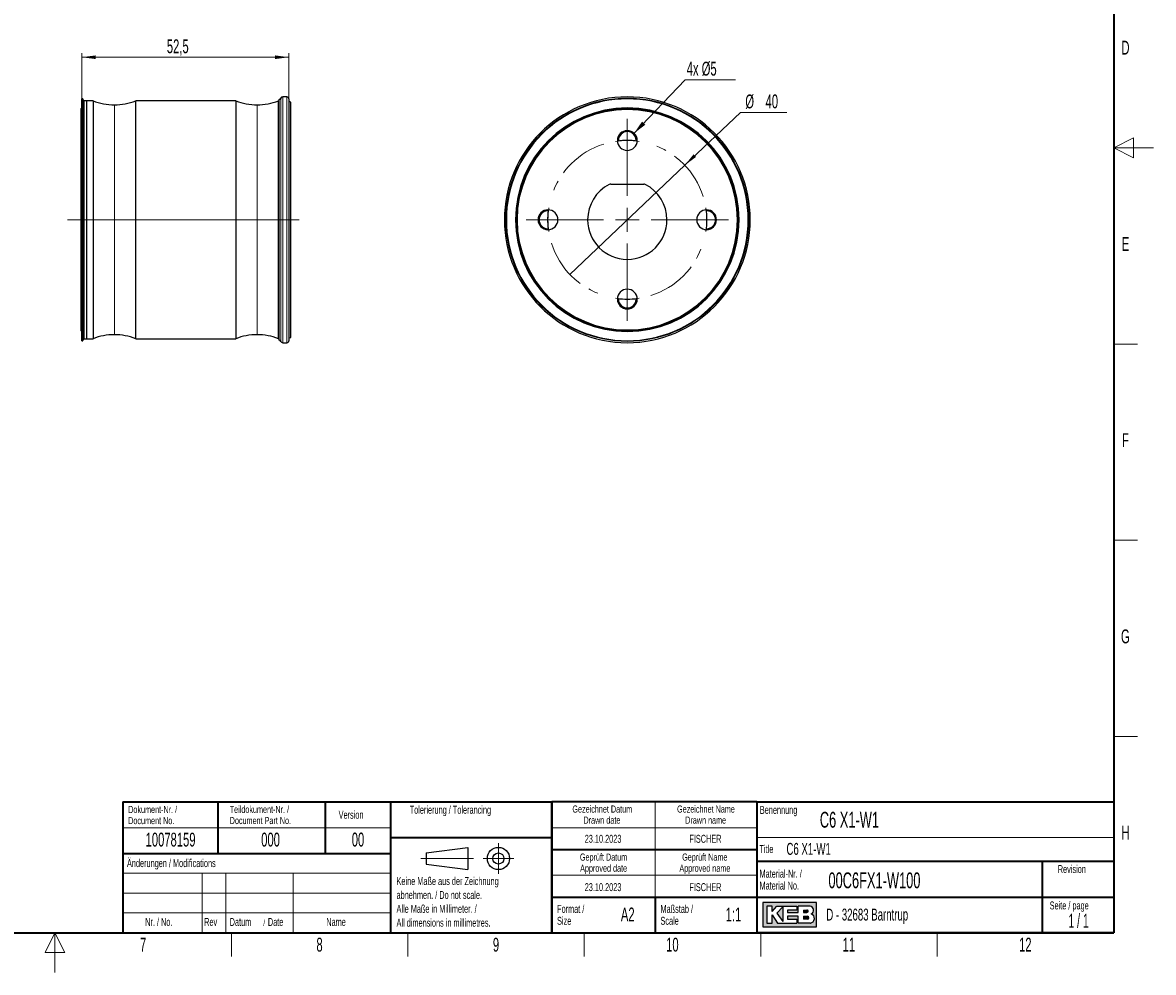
# Model space of a CAD drawing. Header units: millimetres. Extents: x 16 to 581, y 2 to 418.
# Tile 2 of 7: x 296 to 581, y 2 to 242. Entities that reach past the tile are written whole.
import ezdxf

# ---------------------------------------------------------------- set-up
doc = ezdxf.new("R2010")
doc.units = ezdxf.units.MM
doc.linetypes.add('CENTERX2', pattern=[20.319999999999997, 12.7, -2.54, 2.54, -2.54])
doc.layers.add('SLD-0', color=7, linetype='Continuous')
doc.styles.add('SLDTEXTSTYLE0', font='TXT', dxfattribs={"width": 0.605})
doc.styles.add('SLDTEXTSTYLE1', font='TXT', dxfattribs={"width": 0.563})
doc.dimstyles.new('SLDDIMSTYLE0', dxfattribs={"dimtxt": 3.5, "dimasz": 3.5, "dimexe": 0, "dimexo": 0.0625, "dimgap": 0.875, "dimtad": 1, "dimrnd": 1e-09, "dimzin": 12, "dimdsep": 46, "dimtxsty": 'SLDTEXTSTYLE0', "dimsah": 1, "dimcen": 0.09, "dimadec": 0, "dimazin": 3, "dimtfac": 1, "dimtofl": 0, "dimtmove": 0, "dimatfit": 3, "dimfxl": 1, "dimfrac": 2, "dimtolj": 1, "dimtzin": 12, "dimarcsym": 0})
doc.dimstyles.new('SLDDIMSTYLE1', dxfattribs={"dimtxt": 0.18, "dimasz": 3.5, "dimexe": 0, "dimexo": 0.0625, "dimgap": 0, "dimtad": 0, "dimtih": 1, "dimtoh": 1, "dimdec": 0, "dimrnd": 1e-09, "dimzin": 0, "dimdsep": 46, "dimtxsty": 'Standard', "dimsah": 1, "dimcen": 0.09, "dimadec": 0, "dimazin": 0, "dimtfac": 3.5, "dimtdec": 0, "dimtofl": 0, "dimtmove": 0, "dimatfit": 3, "dimfxl": 1, "dimfrac": 2, "dimtolj": 1, "dimtzin": 0, "dimarcsym": 0})
doc.dimstyles.new('SLDDIMSTYLE2', dxfattribs={"dimtxt": 3.5, "dimasz": 3.5, "dimexe": 0, "dimexo": 0.0625, "dimgap": 0.875, "dimtad": 0, "dimtih": 1, "dimtoh": 1, "dimrnd": 1e-09, "dimzin": 12, "dimdsep": 46, "dimtxsty": 'SLDTEXTSTYLE0', "dimblk1": 'NONE', "dimsah": 1, "dimcen": 0, "dimadec": 0, "dimazin": 3, "dimtfac": 1, "dimtmove": 0, "dimatfit": 3, "dimldrblk": 'NONE', "dimfxl": 1, "dimfrac": 2, "dimtolj": 1, "dimtzin": 12, "dimarcsym": 0})

# ---------------------------------------------------------------- blocks, each defined once
blk = doc.blocks.new('_D_7')
at = {"color": 7, "linetype": 'Continuous', "lineweight": 0}
for p, q in [((310.7960869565, 222.3395652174), (310.7960869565, 233.8395652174)), ((362.9960869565, 222.3395652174), (362.9960869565, 233.8395652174)), ((310.7960869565, 232.8395652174), (362.9960869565, 232.8395652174))]:
    blk.add_line(p, q, dxfattribs=at)
at = {"color": 7, "linetype": 'Continuous', "lineweight": 18}
for points in [[(310.7960869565, 232.8395652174), (314.2960869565, 232.3795652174), (314.2960869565, 233.2995652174)], [(362.9960869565, 232.8395652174), (359.4960869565, 233.2995652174), (359.4960869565, 232.3795652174)]]:
    blk.add_solid(points, dxfattribs=at)
at = {"color": 7, "linetype": 'Continuous', "lineweight": 18, "insert": (332.217267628, 237.3513025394), "char_height": 3.5, "attachment_point": 1, "style": 'SLDTEXTSTYLE0'}
blk.add_mtext('52,5', dxfattribs=at)
blk = doc.blocks.new('_D_8')
at = {"color": 7, "linetype": 'Continuous', "lineweight": 0}
for p, q in [((462.8347619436, 205.616852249), (476.8491974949, 218.9347921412)), ((476.8491974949, 218.9347921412), (488.5493706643, 218.9347921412)), ((433.8391510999, 178.0622781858), (462.8347619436, 205.616852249))]:
    blk.add_line(p, q, dxfattribs=at)
at = {"color": 7, "linetype": 'Continuous', "lineweight": 18}
blk.add_solid([(462.8347619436, 205.616852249), (465.6887554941, 207.6944279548), (465.0550002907, 208.3613270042)], dxfattribs=at)
at = {"color": 7, "linetype": 'Continuous', "lineweight": 18, "char_height": 3.5, "attachment_point": 1, "style": 'SLDTEXTSTYLE0'}
for s, insert in [('%%c', (478.0991974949, 223.4465292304)), ('40', (483.2021490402, 223.4562515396))]:
    blk.add_mtext(s, dxfattribs=dict(at, insert=insert))
blk = doc.blocks.new('_None')
blk = doc.blocks.new('SW_NOTE_0_1')
at = {"color": 0, "linetype": 'Continuous', "lineweight": 0}
blk.add_line((12.7157324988, 0), (0, 0), dxfattribs=at)
at = {"color": 0, "linetype": 'Continuous', "lineweight": 0, "insert": (0.401190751, 4.5501176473), "char_height": 3.5, "attachment_point": 1, "style": 'SLDTEXTSTYLE0'}
blk.add_mtext('4x Ø5', dxfattribs=at)
blk = doc.blocks.new('SW_CENTERMARKSYMBOL_3')
at = {"color": 0, "linetype": 'Continuous', "lineweight": 18}
for p, q in [((0, 3), (0, 5.5)), ((0, 0), (0, 3)), ((0, 0), (0, -3)), ((0, -14), (0, -2.8578643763)), ((0, -3), (0, -5.5)), ((0, -20), (0, -17)), ((-23, -20), (-25.5, -20)), ((-20, -20), (-23, -20)), ((-20, -20), (-17, -20)), ((-6, -20), (-17.1421356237, -20)), ((-17, -20), (-14.5, -20)), ((0, -20), (-3, -20)), ((0, -20), (0, -23)), ((0, -20), (3, -20)), ((6, -20), (17.1421356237, -20)), ((17, -20), (14.5, -20)), ((20, -20), (17, -20)), ((20, -20), (23, -20)), ((23, -20), (25.5, -20)), ((0, -26), (0, -37.1421356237)), ((0, -37), (0, -34.5)), ((0, -40), (0, -37)), ((0, -40), (0, -43)), ((0, -43), (0, -45.5))]:
    blk.add_line(p, q, dxfattribs=at)
at = {"color": 0, "linetype": 'Continuous', "lineweight": 0}
for radius, start, end in [(20, 90, 98.594366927), (20.00000000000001, 81.405633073, 90), (20.00000000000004, 171.405633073, 180), (19.99999999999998, 360, 8.594366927), (20.00000000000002, 180, 188.594366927), (19.99999999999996, 351.405633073, 360), (20, 261.405633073, 270), (19.99999999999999, 270, 278.594366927)]:
    blk.add_arc((0, -20), radius, start, end, dxfattribs=at)
at = {"color": 0, "linetype": 'CENTERX2', "lineweight": 0}
for radius, start, end in [(20.00000000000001, 107.1887338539, 162.8112661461), (20.00000000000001, 17.1887338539, 72.8112661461), (20, 197.1887338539, 252.8112661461), (19.99999999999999, 287.1887338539, 342.8112661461)]:
    blk.add_arc((0, -20), radius, start, end, dxfattribs=at)

msp = doc.modelspace()

# ---------------------------------------------------------------- hatches: boundary and pattern name
at = {"linetype": 'Continuous'}
h = msp.add_hatch(color=7, dxfattribs=at)
h.paths.add_polyline_path([(482.5190865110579, 13.4562698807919), (496.0839819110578, 13.4562698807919), (496.0839819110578, 19.65736492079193), (482.5190865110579, 19.65736492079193)], flags=0)
edge = h.paths.add_edge_path(flags=0)
edge.add_arc((494.3188604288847, 15.61738520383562), 1.20464082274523, -81.72003226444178, 70.17096003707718, ccw=False)
edge.add_line((494.4923410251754, 14.42530131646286), (494.4800087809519, 14.42519098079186))
edge.add_line((494.4800087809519, 14.42519098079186), (491.4331606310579, 14.42519098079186))
edge.add_line((491.4331606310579, 14.42519098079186), (491.4331606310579, 16.16924896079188))
edge.add_line((491.4331606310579, 16.16924896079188), (488.720181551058, 16.16924896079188))
edge.add_line((488.720181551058, 16.16924896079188), (488.720181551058, 15.39411208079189))
edge.add_line((488.720181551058, 15.39411208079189), (491.0455921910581, 15.39411208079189))
edge.add_line((491.0455921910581, 15.39411208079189), (491.0455921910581, 14.42519098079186))
edge.add_line((491.0455921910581, 14.42519098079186), (486.2009866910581, 14.42519098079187))
edge.add_line((486.2009866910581, 14.42519098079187), (484.8444971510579, 16.55681740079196))
edge.add_line((484.8444971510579, 16.55681740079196), (484.8444971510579, 14.42519098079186))
edge.add_line((484.8444971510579, 14.42519098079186), (483.488007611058, 14.42519098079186))
edge.add_line((483.488007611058, 14.42519098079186), (483.488007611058, 18.6884438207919))
edge.add_line((483.488007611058, 18.6884438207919), (484.8444971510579, 18.6884438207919))
edge.add_line((484.8444971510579, 18.6884438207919), (484.8444971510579, 17.33195428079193))
edge.add_line((484.8444971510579, 17.33195428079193), (486.0072024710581, 18.6884438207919))
edge.add_line((486.0072024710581, 18.6884438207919), (491.0455921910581, 18.6884438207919))
edge.add_line((491.0455921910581, 18.6884438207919), (491.0455921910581, 17.71952272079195))
edge.add_line((491.0455921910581, 17.71952272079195), (488.720181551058, 17.71952272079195))
edge.add_line((488.720181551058, 17.71952272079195), (488.720181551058, 17.13817006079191))
edge.add_line((488.720181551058, 17.13817006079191), (491.4331606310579, 17.13817006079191))
edge.add_line((491.4331606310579, 17.13817006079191), (491.4331606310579, 18.6884438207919))
edge.add_line((491.4331606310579, 18.6884438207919), (494.424248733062, 18.68844382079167))
edge.add_line((494.424248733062, 18.68844382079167), (494.4256482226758, 18.68844382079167))
edge.add_line((494.4256482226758, 18.68844382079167), (494.4259454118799, 18.68845828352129))
edge.add_arc((494.2860949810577, 17.6743064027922), 1.023749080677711, -64.4589412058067, 82.14849338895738, ccw=False)
msp.add_hatch(color=7, dxfattribs=at).paths.add_polyline_path([(487.557476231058, 14.81275942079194), (487.557476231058, 18.49465960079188), (486.0072024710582, 16.94438584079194)], flags=0)
h = msp.add_hatch(color=7, dxfattribs=at)
edge = h.paths.add_edge_path(flags=0)
edge.add_line((492.7896501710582, 17.13817006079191), (493.6013652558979, 17.13817006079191))
edge.add_arc((493.6568434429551, 17.42884639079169), 0.2959232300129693, 259.1945394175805, 460.805460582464)
edge.add_line((493.6013652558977, 17.71952272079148), (492.7896501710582, 17.71952272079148))
edge.add_line((492.7896501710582, 17.71952272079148), (492.7896501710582, 17.13817006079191))
h = msp.add_hatch(color=7, dxfattribs=at)
edge = h.paths.add_edge_path(flags=0)
edge.add_line((492.7896501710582, 15.39411208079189), (493.7588584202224, 15.39411208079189))
edge.add_arc((493.7588584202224, 15.78168052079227), 0.3875684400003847, 270.0000000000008, 450.0000000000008)
edge.add_line((493.7588584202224, 16.16924896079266), (493.7386620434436, 16.16924896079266))
edge.add_line((493.7386620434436, 16.16924896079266), (492.7896501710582, 16.16924896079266))
edge.add_line((492.7896501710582, 16.16924896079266), (492.7896501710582, 15.39411208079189))

# ---------------------------------------------------------------- linework, layer by layer
at = {"color": 7, "linetype": 'Continuous', "lineweight": 35}
for p, q in [((571, 408), (571, 12)), ((321.116731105, 45.0000000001), (388.616731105, 45.0000000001)), ((321.116731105, 45.0000000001), (321.116731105, 32.0000000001)), ((345.116731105, 45.0000000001), (345.116731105, 32.0000000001)), ((372.116731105, 45.0000000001), (372.116731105, 32.0000000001)), ((388.616731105, 45.0000000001), (388.616731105, 32.0000000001)), ((388.616731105, 45), (429.3304509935, 45)), ((388.616731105, 45), (388.616731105, 36)), ((429.3304509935, 12), (429.3304509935, 45)), ((429.3304509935, 45), (429.3304509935, 12)), ((481, 45), (429.3304509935, 45)), ((481, 45), (481, 12)), ((481, 45), (481, 40.1053465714)), ((481, 45), (571, 45)), ((481, 45), (481, 12)), ((571, 45), (571, 12)), ((388.616731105, 36), (429.3304509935, 36)), ((388.616731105, 36), (388.616731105, 12)), ((321.116731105, 31.9999999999), (321.116731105, 12)), ((321.116731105, 31.9999999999), (388.616731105, 31.9999999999)), ((388.616731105, 31.9999999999), (388.616731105, 12)), ((429.3304509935, 33), (481, 33)), ((571, 30), (481, 30)), ((553, 12), (553, 30)), ((429.3304509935, 21), (481, 21)), ((455.3304509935, 21), (455.3304509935, 12)), ((481, 21), (553, 21)), ((553, 21), (571, 21)), ((37, 12), (571, 12)), ((321.116731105, 12), (388.616731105, 12)), ((388.616731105, 12), (429.3304509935, 12)), ((429.3304509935, 12), (481, 12)), ((571, 12), (481, 12))]:
    msp.add_line(p, q, dxfattribs=at)
at = {"color": 7, "linetype": 'Continuous', "lineweight": 18}
for p, q in [((360.9644618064, 191.8395652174), (360.9644618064, 222.5145652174)), ((361.4328366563, 222.8395652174), (361.4328366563, 191.8395652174)), ((362.4960869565, 191.8395652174), (362.4960869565, 222.8395652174)), ((318.9960869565, 220.8395652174), (318.9960869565, 191.8395652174)), ((354.9960869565, 220.8395652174), (354.9960869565, 191.8395652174)), ((576, 212.5), (571, 210)), ((576, 207.5), (576, 212.5)), ((581, 210), (571, 210)), ((571, 210), (576, 207.5)), ((310.5960869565, 191.8395652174), (310.7960869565, 191.8395652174)), ((310.9960869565, 191.8395652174), (310.7960869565, 191.8395652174)), ((310.9960869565, 191.8395652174), (311.3960869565, 191.8395652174)), ((311.9960869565, 191.8395652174), (311.3960869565, 191.8395652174)), ((313.6109221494, 191.8395652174), (311.9960869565, 191.8395652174)), ((318.9960869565, 191.8395652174), (313.6109221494, 191.8395652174)), ((318.9960869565, 191.8395652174), (318.9960869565, 162.8395652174)), ((324.3812517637, 191.8395652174), (318.9960869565, 191.8395652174)), ((349.6109221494, 191.8395652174), (324.3812517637, 191.8395652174)), ((354.9960869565, 191.8395652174), (349.6109221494, 191.8395652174)), ((354.9960869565, 191.8395652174), (354.9960869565, 162.8395652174)), ((360.3812517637, 191.8395652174), (354.9960869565, 191.8395652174)), ((360.4960869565, 191.8395652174), (360.3812517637, 191.8395652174)), ((360.9644618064, 191.8395652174), (360.4960869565, 191.8395652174)), ((360.9644618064, 161.1645652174), (360.9644618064, 191.8395652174)), ((360.9644618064, 191.8395652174), (361.4328366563, 191.8395652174)), ((361.4328366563, 191.8395652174), (361.4328366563, 160.8395652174)), ((362.4960869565, 191.8395652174), (361.4328366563, 191.8395652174)), ((362.4960869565, 160.8395652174), (362.4960869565, 191.8395652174)), ((362.4960869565, 191.8395652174), (362.9960869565, 191.8395652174)), ((363.4960869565, 191.8395652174), (362.9960869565, 191.8395652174)), ((417.6619565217, 191.8395652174), (417.3369565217, 191.8395652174)), ((417.6619565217, 191.8395652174), (417.8369565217, 191.8395652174)), ((420.2869565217, 191.8395652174), (420.1369565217, 191.8395652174)), ((420.5369565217, 191.8395652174), (420.3869565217, 191.8395652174)), ((476.1369565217, 191.8395652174), (476.2869565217, 191.8395652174)), ((476.3869565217, 191.8395652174), (476.5369565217, 191.8395652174)), ((479.0119565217, 191.8395652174), (478.8369565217, 191.8395652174)), ((479.0119565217, 191.8395652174), (479.3369565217, 191.8395652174)), ((577, 160.5), (571, 160.5)), ((577, 111), (571, 111)), ((577, 61.5), (571, 61.5)), ((455.3304509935, 45), (455.3304509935, 38.5)), ((321.116731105, 38.5000000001), (388.616731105, 38.5000000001)), ((429.3304509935, 38.5), (481, 38.5)), ((455.3304509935, 38.5), (455.3304509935, 33)), ((481, 36), (571, 36)), ((455.3304509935, 33), (455.3304509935, 26.5)), ((321.116731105, 27), (388.616731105, 27)), ((341.116731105, 27), (341.116731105, 12)), ((347.116731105, 27), (347.116731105, 12)), ((364.116731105, 27), (364.116731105, 12)), ((429.3304509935, 26.5), (481, 26.5)), ((455.3304509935, 26.5), (455.3304509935, 21)), ((321.116731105, 22), (388.616731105, 22)), ((321.116731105, 17), (388.616731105, 17)), ((304, 12), (301.5, 7)), ((304, 2), (304, 12)), ((306.5, 7), (304, 12)), ((348.5, 6), (348.5, 12)), ((393, 6), (393, 12)), ((437.5, 6), (437.5, 12)), ((482, 6), (482, 12)), ((526.5, 6), (526.5, 12)), ((301.5, 7), (306.5, 7))]:
    msp.add_line(p, q, dxfattribs=at)
at = {"color": 7, "linetype": 'Continuous', "lineweight": 25}
for p, q in [((362.4960869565, 222.8395652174), (361.4328366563, 222.8395652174)), ((310.7960869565, 220.0395652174), (310.5960869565, 219.8895652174)), ((310.5960869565, 191.8395652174), (310.5960869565, 219.8895652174)), ((310.9960869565, 222.3395652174), (310.7960869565, 222.3395652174)), ((310.7960869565, 191.8395652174), (310.7960869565, 222.3395652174)), ((310.9959853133, 222.3294839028), (310.9959853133, 191.8395652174)), ((310.9960869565, 191.8395652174), (310.9960869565, 222.3395652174)), ((311.9960869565, 221.8395652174), (311.3960869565, 221.8395652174)), ((311.3960869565, 191.8395652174), (311.3960869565, 221.8395652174)), ((313.6109221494, 221.8395652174), (311.9960869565, 221.8395652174)), ((311.9960869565, 221.8395652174), (311.9960869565, 191.8395652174)), ((313.6109221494, 221.8395652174), (313.6109221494, 191.8395652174)), ((349.6109221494, 221.8395652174), (324.3812517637, 221.8395652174)), ((324.3812517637, 191.8395652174), (324.3812517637, 221.8395652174)), ((349.6109221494, 221.8395652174), (349.6109221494, 191.8395652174)), ((360.4960869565, 221.8395652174), (360.3812517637, 221.8395652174)), ((360.3812517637, 191.8395652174), (360.3812517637, 221.8395652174)), ((360.4960869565, 222.1895652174), (360.4960869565, 191.8395652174)), ((362.9960869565, 222.3395652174), (362.9960869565, 191.8395652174)), ((363.4960869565, 221.5395652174), (362.9960869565, 221.6395652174)), ((363.4960869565, 191.8395652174), (363.4960869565, 221.5395652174)), ((445.8373570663, 211.8843152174), (446.0881881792, 211.9140027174)), ((450.5857248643, 211.9140027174), (450.8365559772, 211.8843152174)), ((444.1656257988, 200.8395652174), (452.5082872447, 200.8395652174)), ((428.2625190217, 194.08833356), (428.2922065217, 194.3391646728)), ((468.3817065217, 194.3391646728), (468.4113940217, 194.08833356)), ((310.5960869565, 163.7895652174), (310.5960869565, 191.8395652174)), ((310.7960869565, 161.3395652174), (310.7960869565, 191.8395652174)), ((310.9959853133, 191.8395652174), (310.9959853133, 161.349646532)), ((310.9960869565, 161.3395652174), (310.9960869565, 191.8395652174)), ((311.3960869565, 161.8395652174), (311.3960869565, 191.8395652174)), ((311.9960869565, 191.8395652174), (311.9960869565, 161.8395652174)), ((313.6109221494, 191.8395652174), (313.6109221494, 161.8395652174)), ((324.3812517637, 161.8395652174), (324.3812517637, 191.8395652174)), ((349.6109221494, 191.8395652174), (349.6109221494, 161.8395652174)), ((360.3812517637, 161.8395652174), (360.3812517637, 191.8395652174)), ((360.4960869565, 191.8395652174), (360.4960869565, 161.4895652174)), ((362.9960869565, 191.8395652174), (362.9960869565, 161.3395652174)), ((363.4960869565, 162.1395652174), (363.4960869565, 191.8395652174)), ((428.2922065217, 189.339965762), (428.2625190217, 189.5907968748)), ((468.4113940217, 189.5907968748), (468.3817065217, 189.339965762)), ((446.0881881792, 171.7651277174), (445.8373570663, 171.7948152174)), ((450.8365559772, 171.7948152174), (450.5857248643, 171.7651277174)), ((310.5960869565, 163.7895652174), (310.7960869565, 163.6395652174)), ((310.7960869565, 161.3395652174), (310.9960869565, 161.3395652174)), ((311.3960869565, 161.8395652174), (311.9960869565, 161.8395652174)), ((311.9960869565, 161.8395652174), (313.6109221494, 161.8395652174)), ((324.3812517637, 161.8395652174), (349.6109221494, 161.8395652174)), ((360.3812517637, 161.8395652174), (360.4960869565, 161.8395652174)), ((361.4328366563, 160.8395652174), (362.4960869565, 160.8395652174)), ((362.9960869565, 162.0395652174), (363.4960869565, 162.1395652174)), ((321.116731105, 32.0000000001), (388.616731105, 32.0000000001))]:
    msp.add_line(p, q, dxfattribs=at)
at = {"color": 7, "linetype": 'CENTERX2', "lineweight": 18}
msp.add_line((307.2079450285, 191.8395652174), (366.664049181, 191.8395652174), dxfattribs=at)
at = {"color": 7, "linetype": 'Continuous', "lineweight": 25, "flags": 128}
for points in [[(428.3369565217, 191.8395652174), (428.3928805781, 193.3341670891), (428.4932065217, 194.3346776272)], [(468.1807065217, 194.3346776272), (468.2810324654, 193.3341670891), (468.3369565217, 191.8395652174)], [(428.4932065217, 189.3444528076), (428.3928805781, 190.3449633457), (428.3369565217, 191.8395652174)], [(468.3369565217, 191.8395652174), (468.2810324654, 190.3449633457), (468.1807065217, 189.3444528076)]]:
    msp.add_lwpolyline(points, dxfattribs=at)
at = {"color": 7, "linetype": 'Continuous', "lineweight": 25}
for centre, radius, start, end in [((360.4960869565, 222.6895652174), 0.5, 270, 339.5126848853), ((361.4328366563, 222.3395652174), 0.5, 90, 159.5126848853), ((362.4960869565, 222.3395652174), 0.5, 0, 90), ((448.3369565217, 191.8395652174), 30.99999999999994, 0, 180), ((311.4959853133, 222.3294839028), 0.5000000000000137, 181.1553118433, 258.4749283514), ((318.9960869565, 235.8395652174), 15, 248.9605302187, 270), ((318.9960869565, 235.8395652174), 15, 270, 291.0394697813), ((354.9960869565, 235.8395652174), 15, 248.9605302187, 270), ((354.9960869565, 235.8395652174), 15.00000000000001, 270, 291.0394697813), ((448.3369565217, 191.8395652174), 30.49999999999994, 0, 180), ((448.3369565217, 191.8395652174), 28.19999999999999, 0, 180), ((448.3369565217, 191.8395652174), 28.04999999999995, 0, 180), ((448.3369565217, 191.8395652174), 27.94999999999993, 0, 180), ((448.3369565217, 191.8395652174), 27.79999999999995, 0, 180), ((448.3369565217, 211.8395652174), 2.500000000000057, 0, 180), ((448.3369565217, 211.8395652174), 2.250000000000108, 1.8958813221, 178.1041186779), ((448.3369565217, 211.8395652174), 2.500000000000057, 180, 0), ((448.3369565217, 191.8395652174), 20, 82.8333566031, 97.1666433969), ((448.3369565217, 191.8395652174), 9.999999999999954, 116.9623889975, 180), ((444.1656257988, 200.0395652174), 0.8000000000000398, 90, 116.9623889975), ((452.5082872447, 200.0395652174), 0.8000000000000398, 63.0376110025, 90), ((448.3369565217, 191.8395652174), 10.00000000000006, 0, 63.0376110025), ((428.3369565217, 191.8395652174), 2.499999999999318, 0, 180), ((428.3369565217, 191.8395652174), 2.250000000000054, 91.8958813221, 180), ((468.3369565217, 191.8395652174), 2.5, 0, 180), ((468.3369565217, 191.8395652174), 2.250000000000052, 271.8958813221, 88.1041186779), ((448.3369565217, 191.8395652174), 30.99999999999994, 180, 0), ((448.3369565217, 191.8395652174), 30.49999999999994, 180, 0), ((448.3369565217, 191.8395652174), 28.19999999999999, 180, 0), ((448.3369565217, 191.8395652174), 28.04999999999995, 180, 0), ((448.3369565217, 191.8395652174), 27.94999999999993, 180, 0), ((448.3369565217, 191.8395652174), 27.79999999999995, 180, 0), ((428.3369565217, 191.8395652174), 2.499999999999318, 180, 0), ((428.3369565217, 191.8395652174), 2.25, 180, 268.1041186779), ((448.3369565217, 191.8395652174), 10.00000000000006, 180, 0), ((468.3369565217, 191.8395652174), 2.5, 180, 0), ((448.3369565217, 171.8395652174), 2.500000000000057, 0, 180), ((448.3369565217, 171.8395652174), 2.500000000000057, 180, 0), ((448.3369565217, 191.8395652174), 20.00000000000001, 262.8333566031, 277.1666433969), ((448.3369565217, 171.8395652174), 2.250000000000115, 181.8958813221, 358.1041186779), ((318.9960869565, 147.8395652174), 15, 90, 111.0394697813), ((318.9960869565, 147.8395652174), 15, 68.9605302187, 90), ((354.9960869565, 147.8395652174), 15, 90, 111.0394697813), ((354.9960869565, 147.8395652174), 15, 68.9605302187, 90), ((311.4959853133, 161.349646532), 0.4999999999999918, 101.5250716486, 178.8446881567), ((360.4960869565, 160.9895652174), 0.5, 20.4873151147, 90), ((361.4328366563, 161.3395652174), 0.5, 200.4873151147, 270), ((362.4960869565, 161.3395652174), 0.5, 270, 0)]:
    msp.add_arc(centre, radius, start, end, dxfattribs=at)
at = {"color": 7, "linetype": 'Continuous', "lineweight": 18}
for start, end in [(0, 180), (180, 0)]:
    msp.add_arc((448.3369565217, 191.8395652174), 30.67500000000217, start, end, dxfattribs=at)
at = {"layer": 'SLD-0', "lineweight": 18}
for p, q in [((415.8396209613, 34.5746449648), (415.8396209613, 26.8746449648)), ((396.2396209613, 30.7246449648), (409.5396209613, 30.7246449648)), ((411.9896209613, 30.7246449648), (419.6896209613, 30.7246449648))]:
    msp.add_line(p, q, dxfattribs=at)
at = {"layer": 'SLD-0', "lineweight": 25}
for p, q in [((397.6396209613, 32.1246449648), (408.1396209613, 33.5246449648)), ((397.6396209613, 32.1246449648), (397.6396209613, 29.3246449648)), ((408.1396209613, 33.5246449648), (408.1396209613, 27.9246449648)), ((397.6396209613, 29.3246449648), (408.1396209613, 27.9246449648))]:
    msp.add_line(p, q, dxfattribs=at)
at = {"layer": 'SLD-0', "linetype": 'Continuous'}
for p, q in [((496.0839819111, 19.6573649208), (482.5190865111, 19.6573649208)), ((482.5190865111, 19.6573649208), (482.5190865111, 13.4562698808)), ((484.8444971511, 18.6884438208), (483.4880076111, 18.6884438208)), ((483.4880076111, 18.6884438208), (483.4880076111, 14.4251909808)), ((484.8444971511, 17.3319542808), (486.0072024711, 18.6884438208)), ((484.8444971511, 17.3319542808), (484.8444971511, 18.6884438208)), ((486.0072024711, 18.6884438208), (491.0455921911, 18.6884438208)), ((487.5574762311, 18.4946596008), (486.0072024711, 16.9443858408)), ((487.5574762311, 18.4946596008), (487.5574762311, 14.8127594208)), ((488.7201815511, 17.7195227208), (488.7201815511, 17.1381700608)), ((491.0455921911, 17.7195227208), (488.7201815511, 17.7195227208)), ((488.7201815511, 17.1381700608), (491.4331606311, 17.1381700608)), ((491.0455921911, 18.6884438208), (491.0455921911, 17.7195227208)), ((494.4242487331, 18.6884438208), (491.4331606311, 18.6884438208)), ((491.4331606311, 17.1381700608), (491.4331606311, 18.6884438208)), ((492.7896501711, 17.7195227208), (493.6013652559, 17.7195227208)), ((492.7896501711, 17.7195227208), (492.7896501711, 17.1381700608)), ((492.7896501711, 17.1381700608), (493.6013652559, 17.1381700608)), ((494.4242487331, 18.6884438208), (494.4256482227, 18.6884438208)), ((494.4256482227, 18.6884438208), (494.4259454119, 18.6884582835)), ((496.0839819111, 13.4562698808), (496.0839819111, 19.6573649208)), ((483.4880076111, 14.4251909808), (484.8444971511, 14.4251909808)), ((484.8444971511, 14.4251909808), (484.8444971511, 16.5568174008)), ((484.8444971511, 16.5568174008), (486.2009866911, 14.4251909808)), ((486.0072024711, 16.9443858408), (487.5574762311, 14.8127594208)), ((486.2009866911, 14.4251909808), (491.0455921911, 14.4251909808)), ((488.7201815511, 16.1692489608), (488.7201815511, 15.3941120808)), ((491.4331606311, 16.1692489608), (488.7201815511, 16.1692489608)), ((488.7201815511, 15.3941120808), (491.0455921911, 15.3941120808)), ((491.0455921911, 15.3941120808), (491.0455921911, 14.4251909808)), ((491.4331606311, 14.4251909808), (491.4331606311, 16.1692489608)), ((494.480008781, 14.4251909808), (491.4331606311, 14.4251909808)), ((492.7896501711, 16.1692489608), (493.7588584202, 16.1692489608)), ((492.7896501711, 16.1692489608), (492.7896501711, 15.3941120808)), ((493.7588584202, 15.3941120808), (492.7896501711, 15.3941120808)), ((493.7386620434, 16.1692489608), (493.7588584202, 16.1692489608)), ((494.480008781, 14.4251909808), (494.4923410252, 14.4253013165)), ((482.5190865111, 13.4562698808), (496.0839819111, 13.4562698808))]:
    msp.add_line(p, q, dxfattribs=at)
at = {"layer": 'SLD-0'}
for p, q in [((494.4242487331, 18.6884438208), (494.4256482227, 18.6884438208)), ((494.4256482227, 18.6884438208), (494.4259454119, 18.6884582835)), ((494.480008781, 14.4251909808), (494.4923410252, 14.4253013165))]:
    msp.add_line(p, q, dxfattribs=at)
at = {"layer": 'SLD-0', "lineweight": 25}
for radius in [2.800000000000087, 1.400000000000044]:
    msp.add_circle((415.8396209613, 30.7246449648), radius, dxfattribs=at)
at = {"layer": 'SLD-0', "linetype": 'Continuous'}
for centre, radius, start, end in [((493.656843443, 17.4288463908), 0.2959232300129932, 259.1945394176, 100.8054605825), ((494.2860949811, 17.6743064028), 1.023749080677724, 295.5410587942, 82.148493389), ((493.7588584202, 15.7816805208), 0.3875684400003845, 270, 90), ((494.3188604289, 15.6173852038), 1.204640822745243, 278.2799677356, 70.1709600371)]:
    msp.add_arc(centre, radius, start, end, dxfattribs=at)

# ---------------------------------------------------------------- block references
at = {"color": 7, "linetype": 'Continuous', "lineweight": 0}
for name, p in [('SW_NOTE_0_1', (462.9160090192, 227.1589861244)), ('SW_CENTERMARKSYMBOL_3', (448.3369565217, 211.8395652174))]:
    msp.add_blockref(name, p, dxfattribs=at)

# ---------------------------------------------------------------- texts
at = {"color": 7, "linetype": 'Continuous', "lineweight": 0, "char_height": 3.5, "attachment_point": 2, "style": 'SLDTEXTSTYLE0'}
for s, insert in [('D', (573.9596929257, 237.0010772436)), ('E', (573.9815679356, 187.5010772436)), ('F', (573.9536166, 138.0010772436)), ('G', (573.9353873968, 88.5010772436)), ('H', (573.9596929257, 39.0010772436)), ('7', (326.2277123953, 10.7429955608)), ('8', (370.7277123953, 10.7429955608)), ('9', (415.2277123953, 10.7429955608)), ('10', (459.7034068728, 10.7429955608)), ('11', (504.2034068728, 10.7429955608)), ('12', (548.7034068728, 10.7429955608))]:
    msp.add_mtext(s, dxfattribs=dict(at, insert=insert))
at = {"layer": 'SLD-0'}
for s, insert, char_height, attachment_point, style in [('Dokument-Nr. /', (322.4706948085, 43.9891162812), 1.8, 1, 'SLDTEXTSTYLE0'), ('Teildokument-Nr. /', (348.0721201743, 44.0073193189), 1.8, 1, 'SLDTEXTSTYLE0'), ('Version', (375.5452394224, 42.7601484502), 2, 1, 'SLDTEXTSTYLE0'), ('Tolerierung / Tolerancing', (393.4602576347, 44.0145789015), 2, 1, 'SLDTEXTSTYLE0'), ('Gezeichnet Datum', (442.0254468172, 44.103942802), 1.8, 2, 'SLDTEXTSTYLE0'), ('Gezeichnet Name', (468.1708434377, 44.1039425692), 1.8, 2, 'SLDTEXTSTYLE0'), ('Benennung', (481.7636716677, 43.9908879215), 2, 1, 'SLDTEXTSTYLE0'), ('Document No.', (322.4706948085, 41.189116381), 1.8, 1, 'SLDTEXTSTYLE0'), ('Document Part No.', (348.0721201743, 41.2073194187), 1.8, 1, 'SLDTEXTSTYLE0'), ('Drawn date', (441.9302899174, 41.3039429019), 1.8, 2, 'SLDTEXTSTYLE0'), ('Drawn name', (468.0870934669, 41.303942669), 1.8, 2, 'SLDTEXTSTYLE0'), ('C6 X1-W1', (496.8826865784, 42.5045192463), 4, 1, 'SLDTEXTSTYLE0'), ('10078159', (333.1557203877, 37.2429898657), 3.5, 2, 'SLDTEXTSTYLE0'), ('000', (358.3766861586, 37.2429898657), 3.5, 2, 'SLDTEXTSTYLE0'), ('00', (380.4240130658, 37.2527124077), 3.5, 2, 'SLDTEXTSTYLE0'), ('23.10.2023', (442.2203041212, 36.6989570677), 2, 2, 'SLDTEXTSTYLE0'), ('FISCHER', (468.0382389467, 36.6989570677), 2, 2, 'SLDTEXTSTYLE0'), ('Title', (481.6797653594, 34.1107265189), 2, 1, 'SLDTEXTSTYLE0'), ('C6 X1-W1', (488.4718701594, 34.6564983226), 3, 1, 'SLDTEXTSTYLE0'), ('Geprüft Datum', (442.349366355, 31.9851255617), 1.8, 2, 'SLDTEXTSTYLE0'), ('Geprüft Name', (467.8761939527, 31.9851255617), 1.8, 2, 'SLDTEXTSTYLE0'), ('Änderungen / Modifications', (322.1698388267, 30.5619096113), 2, 1, 'SLDTEXTSTYLE0'), ('Approved date', (442.3620221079, 29.1851256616), 1.8, 2, 'SLDTEXTSTYLE0'), ('Approved name', (467.900256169, 29.1851256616), 1.8, 2, 'SLDTEXTSTYLE0'), ('Revision', (556.8965220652, 29.0591225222), 2, 1, 'SLDTEXTSTYLE0'), ('Keine Maße aus der Zeichnung', (390.1404191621, 26.0307047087), 2, 1, 'SLDTEXTSTYLE0'), ('Material-Nr. /', (481.6797653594, 27.8878268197), 2, 1, 'SLDTEXTSTYLE0'), ('00C6FX1-W100', (499.0565356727, 27.2215604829), 4, 1, 'SLDTEXTSTYLE0'), ('23.10.2023', (442.2203041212, 24.5048723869), 2, 2, 'SLDTEXTSTYLE0'), ('FISCHER', (468.0382389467, 24.5048723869), 2, 2, 'SLDTEXTSTYLE0'), ('Material No.', (481.6797653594, 24.8878267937), 2, 1, 'SLDTEXTSTYLE0'), ('abnehmen. / Do not scale.', (390.1404191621, 22.5307046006), 2, 1, 'SLDTEXTSTYLE0'), ('Seite / page', (554.8390568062, 19.8830679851), 2, 1, 'SLDTEXTSTYLE0'), ('Alle Maße in Millimeter. /', (390.1404191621, 19.0307044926), 2, 1, 'SLDTEXTSTYLE0'), ('Format /', (430.6250939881, 19.0115942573), 2, 1, 'SLDTEXTSTYLE0'), ('A2', (448.4493349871, 18.3608999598), 3.5, 2, 'SLDTEXTSTYLE0'), ('Maßstab /', (456.7028556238, 19.0115944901), 2, 1, 'SLDTEXTSTYLE0'), ('1:1', (475.1098944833, 18.3609001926), 3.5, 2, 'SLDTEXTSTYLE0'), ('D - 32683 Barntrup', (498.5202035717, 18.0786992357), 3, 1, 'SLDTEXTSTYLE0'), ('Nr. / No.', (326.7531858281, 15.7243863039), 2, 1, 'SLDTEXTSTYLE0'), ('Rev', (341.6350602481, 15.7243863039), 2, 1, 'SLDTEXTSTYLE0'), ('Datum', (348.0629406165, 15.7243863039), 2, 1, 'SLDTEXTSTYLE0'), ('/', (356.5459265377, 15.2242968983), 1.5, 1, 'SLDTEXTSTYLE0'), ('Date', (357.7021767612, 15.7243863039), 2, 1, 'SLDTEXTSTYLE0'), ('Name', (372.4275491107, 15.7290047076), 2, 1, 'SLDTEXTSTYLE0'), ('All dimensions in millimetres.', (390.1404191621, 15.5307043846), 2, 1, 'SLDTEXTSTYLE0'), ('Size', (430.6250939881, 16.0115942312), 2, 1, 'SLDTEXTSTYLE0'), ('Scale', (456.7028556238, 16.011594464), 2, 1, 'SLDTEXTSTYLE0'), ('1 / 1', (562.1297679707, 16.7706515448), 3.5, 2, 'SLDTEXTSTYLE1')]:
    msp.add_mtext(s, dxfattribs=dict(at, insert=insert, char_height=char_height, attachment_point=attachment_point, style=style))

# ---------------------------------------------------------------- dimensions: what is measured, and where the dimension line sits
at = {"color": 7, "linetype": 'Continuous', "lineweight": 18}
dim = msp.add_linear_dim(base=(362.9960869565, 232.8395652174), p1=(310.7960869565, 222.3395652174), p2=(362.9960869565, 222.3395652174), dimstyle='SLDDIMSTYLE0', dxfattribs=at)
dim.commit()
dim.dimension.update_dxf_attribs({"geometry": '_D_7', "text_midpoint": (336.8960869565, 232.8395652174), "dimtype": 160})
dim = msp.add_diameter_dim_2p(p1=(433.8391510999, 178.0622781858), p2=(462.8347619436, 205.616852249), dimstyle='SLDDIMSTYLE2', dxfattribs=at)
dim.commit()
dim.dimension.update_dxf_attribs({"geometry": '_D_8', "text_midpoint": (483.3242840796, 221.7056255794), "dimtype": 163})

# ---------------------------------------------------------------- leaders
at = {"color": 7, "linetype": 'Continuous', "lineweight": 0}
msp.add_leader([(450.0446232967, 213.6654551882), (462.9160090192, 227.1589861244)], dimstyle='SLDDIMSTYLE1', dxfattribs=at)

doc.saveas('drawing.dxf')
